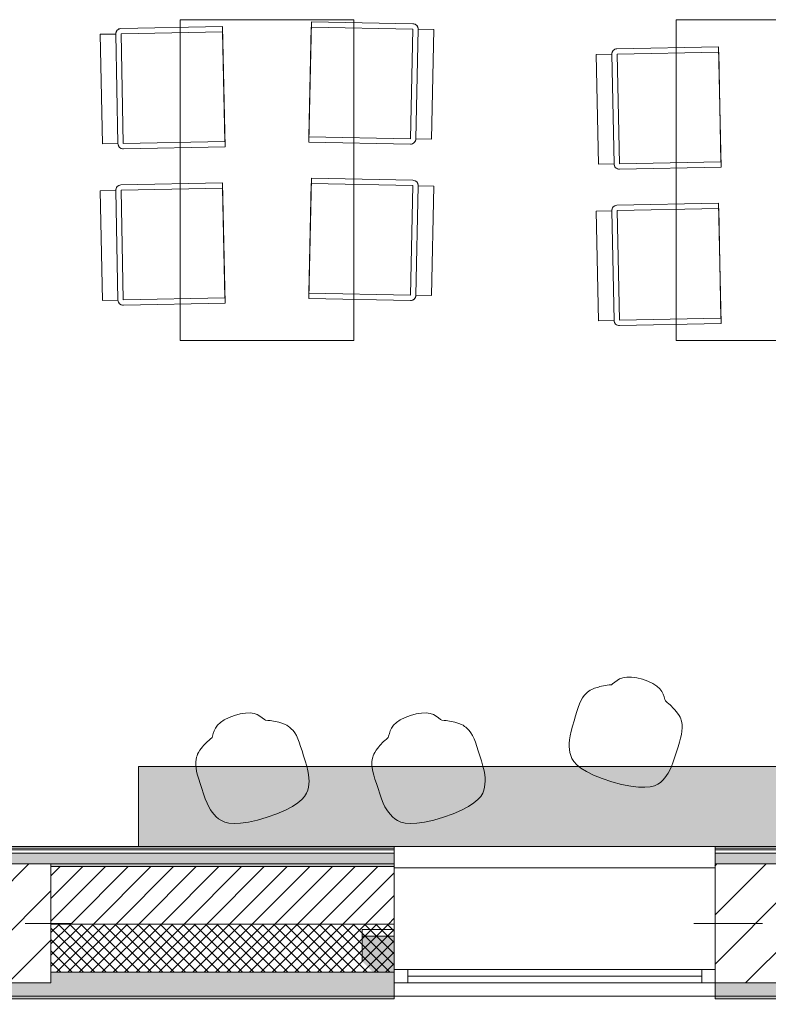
# Model space of a CAD drawing. Header units: millimetres. Extents: x -28277 to 305935, y -19284 to 4746.
# Tile 166 of 256: x 162797 to 165596, y -1719 to 1964. Entities that reach past the tile are written whole.
import ezdxf

# ---------------------------------------------------------------- set-up
doc = ezdxf.new("R2010")
doc.units = ezdxf.units.MM
doc.header["$MEASUREMENT"] = 0
doc.linetypes.add('Wipeout_Contour', pattern=[1000, 0, -1000])
for name, color, linetype in [('10_ESTR_Pilars', 7, 'Continuous'), ('12_FAÇ_Façana', 7, 'Continuous'), ('Nuevo_08_E_Envans secs', 7, 'Continuous'), ('Nuevo_09_EI_Mobiliari general', 7, 'Continuous'), ('Ventanas Archicad', 7, 'Continuous')]:
    doc.layers.add(name, color=color, linetype=linetype)
for name, color, linetype, lineweight in [('10_ESTR_Pilars_Pluma_Nº__20', 1, 'Continuous', 5), ('10_ESTR_Pilars_Pluma_Nº__28', 7, 'Continuous', 20), ('10_ESTR_Pilars_Pluma_Nº__42', 8, 'Continuous', 25), ('12_FAÇ_Façana_Pluma_Nº__2', 8, 'Continuous', 5), ('12_FAÇ_Façana_Pluma_Nº__7', 7, 'Continuous', 5), ('Nuevo_08_E_Envans secs_Pluma_Nº__1', 7, 'Continuous', 5), ('Nuevo_09_EI_Mobiliari general_Pluma_Nº__1', 7, 'Continuous', 5), ('Ventanas Archicad_Pluma_Nº__7', 7, 'Continuous', 5)]:
    doc.layers.add(name, color=color, linetype=linetype, lineweight=lineweight)
for name, color, linetype, lineweight, true_color in [('12_FAÇ_Façana_Pluma_Nº__102', 7, 'Continuous', 5, 0xcccccc), ('12_FAÇ_Façana_Pluma_Nº__174', 7, 'Continuous', 13, 0xe4ad2c), ('12_FAÇ_Façana_Pluma_Nº__176', 7, 'Continuous', 15, 0x93a0c6), ('12_FAÇ_Façana_Pluma_Nº__43', 7, 'Continuous', 5, 0xa4a4a6), ('Nuevo_08_E_Envans secs_Pluma_Nº__102', 7, 'Continuous', 5, 0xcccccc), ('Nuevo_08_E_Envans secs_Pluma_Nº__171', 171, 'Continuous', 13, 0xaaaaff), ('Nuevo_08_E_Envans secs_Pluma_Nº__177', 7, 'Continuous', 15, 0xf7e046), ('Ventanas Archicad_Pluma_Nº__23', 7, 'Continuous', 5, 0xa4a4a6), ('Ventanas Archicad_Pluma_Nº__3', 7, 'Continuous', 5, 0xa4a4a4), ('Ventanas Archicad_Pluma_Nº__43', 7, 'Continuous', 5, 0xa4a4a6)]:
    doc.layers.add(name, color=color, linetype=linetype, lineweight=lineweight, true_color=true_color)
pattern_1 = [(45, (184431.643, 0), (-21.213203, 21.213203), []), (135, (184431.643, 0), (21.213203, 21.213203), [])]
pattern_2 = [(45, (184431.643, 0), (-42.4264, 42.4264), [])]
pattern_3 = [(0, (184431.64, 0), (0, 150), [0, -150])]
pattern_4 = [(45, (184431.64, 0), (-367.696, 367.696), [390, -130]), (45, (184431.64, 367.7), (-367.696, 367.696), [390, -130])]
pattern_5 = [(45, (184431.64, 0), (-91.9239, 91.9239), [])]

# ---------------------------------------------------------------- blocks, each defined once
blk = doc.blocks.new('Muro_47_7', base_point=(165397.7, -1194))
at = {"layer": '12_FAÇ_Façana_Pluma_Nº__102', "linetype": 'Continuous', "lineweight": 0, "true_color": 0xe5e5e5}
for points in [[(165397.7, -1689), (166295.2, -1689), (166295.2, -1599), (165910.5, -1599), (165910.5, -1639), (165397.7, -1639)], [(165397.7, -1699), (166295.2, -1699), (166295.2, -1689), (165397.7, -1689)]]:
    blk.add_hatch(color=254, dxfattribs=at).paths.add_polyline_path(points)
at = {"layer": '12_FAÇ_Façana_Pluma_Nº__174', "linetype": 'Continuous', "lineweight": 13, "true_color": 0xe4ad2c}
h = blk.add_hatch(dxfattribs=at)
h.set_pattern_fill('SATE_Aislamiento_0007', color=42, style=0, pattern_type=2)
h.set_pattern_definition(pattern_1)
h.paths.add_polyline_path([(166295.2, -1419), (165910.5, -1419), (165910.5, -1599), (166295.2, -1599)])
at = {"layer": '12_FAÇ_Façana_Pluma_Nº__176', "linetype": 'Continuous', "lineweight": 0, "true_color": 0x495063}
blk.add_hatch(color=251, dxfattribs=at).paths.add_polyline_path([(165910.5, -1194), (165910.5, -1204), (166295.2, -1204), (166295.2, -1194)])
at = {"layer": '12_FAÇ_Façana_Pluma_Nº__2', "linetype": 'Continuous', "lineweight": 5}
h = blk.add_hatch(dxfattribs=at)
h.set_pattern_fill('Ceramic_0007', color=8, style=0, pattern_type=2)
h.set_pattern_definition(pattern_2)
h.paths.add_polyline_path([(166295.2, -1204), (165910.5, -1204), (165910.5, -1419), (166295.2, -1419)])
at = {"layer": '12_FAÇ_Façana_Pluma_Nº__7', "color": 7, "linetype": 'Continuous', "lineweight": 5}
for p, q in [((166295.2, -1204), (165910.5, -1204)), ((165910.5, -1419), (166295.2, -1419)), ((165910.5, -1599), (166295.2, -1599)), ((165397.7, -1689), (166295.2, -1689))]:
    blk.add_line(p, q, dxfattribs=at)
at = {"layer": '12_FAÇ_Façana_Pluma_Nº__7', "color": 7, "linetype": 'Continuous', "lineweight": 5, "flags": 128}
for points in [[(166295.2, -1194), (165910.5, -1194)], [(166295.2, -1424), (166295.2, -1419)], [(166295.2, -1599), (166295.2, -1544)], [(165397.7, -1639), (165397.7, -1699)], [(166295.2, -1699), (166295.2, -1664)], [(165397.7, -1699), (166295.2, -1699)]]:
    blk.add_lwpolyline(points, dxfattribs=at)
blk = doc.blocks.new('Muro_48_7', base_point=(160265.2, -1194))
at = {"layer": '12_FAÇ_Façana_Pluma_Nº__102', "linetype": 'Continuous', "lineweight": 0, "true_color": 0xe5e5e5}
for points in [[(162560.5, -1599), (161393.2, -1599), (161393.2, -1689), (164197.7, -1689), (164197.7, -1599), (162913.5, -1599), (162913.5, -1639), (162560.5, -1639)], [(160265.2, -1699), (164197.7, -1699), (164197.7, -1689), (160265.2, -1689)]]:
    blk.add_hatch(color=254, dxfattribs=at).paths.add_polyline_path(points)
at = {"layer": '12_FAÇ_Façana_Pluma_Nº__174', "linetype": 'Continuous', "lineweight": 13, "true_color": 0xe4ad2c}
h = blk.add_hatch(dxfattribs=at)
h.set_pattern_fill('SATE_Aislamiento_0007', color=42, style=0, pattern_type=2)
h.set_pattern_definition(pattern_1)
h.paths.add_polyline_path([(162913.5, -1599), (164197.7, -1599), (164197.7, -1419), (162913.5, -1419)])
at = {"layer": '12_FAÇ_Façana_Pluma_Nº__176', "linetype": 'Continuous', "lineweight": 0, "true_color": 0x495063}
blk.add_hatch(color=251, dxfattribs=at).paths.add_polyline_path([(162913.5, -1194), (162913.5, -1204), (164197.7, -1204), (164197.7, -1194)])
at = {"layer": '12_FAÇ_Façana_Pluma_Nº__2', "linetype": 'Continuous', "lineweight": 5}
h = blk.add_hatch(dxfattribs=at)
h.set_pattern_fill('Ceramic_0007', color=8, style=0, pattern_type=2)
h.set_pattern_definition(pattern_2)
h.paths.add_polyline_path([(162913.5, -1419), (164197.7, -1419), (164197.7, -1204), (162913.5, -1204)])
at = {"layer": '12_FAÇ_Façana_Pluma_Nº__7', "color": 7, "linetype": 'Continuous', "lineweight": 5}
for p, q in [((164197.7, -1204), (162913.5, -1204)), ((162913.5, -1419), (164197.7, -1419)), ((162913.5, -1599), (164197.7, -1599)), ((161393.2, -1689), (164197.7, -1689))]:
    blk.add_line(p, q, dxfattribs=at)
at = {"layer": '12_FAÇ_Façana_Pluma_Nº__7', "color": 7, "linetype": 'Continuous', "lineweight": 5, "flags": 128}
for points in [[(164197.7, -1194), (162913.5, -1194)], [(164197.7, -1699), (164197.7, -1194)], [(160265.2, -1699), (164197.7, -1699)]]:
    blk.add_lwpolyline(points, dxfattribs=at)
blk = doc.blocks.new('Ventana Vertical Multi-Faja 27')
at = {"layer": 'Ventanas Archicad_Pluma_Nº__23', "color": 253, "linetype": 'Continuous', "lineweight": 5, "true_color": 0xa4a4a6}
for p, q in [((-600, 0), (-550, 0)), ((-550, 0), (-550, -50)), ((550, -50), (550, 0)), ((550, 0), (600, 0)), ((-550, -50), (-600, -50)), ((600, -50), (550, -50))]:
    blk.add_line(p, q, dxfattribs=at)
at = {"layer": 'Ventanas Archicad_Pluma_Nº__3', "color": 253, "linetype": 'Continuous', "lineweight": 5, "true_color": 0xa4a4a4}
for p, q in [((-600, 50), (600, 50)), ((-550, 0), (550, 0)), ((-550, -25), (550, -25)), ((550, -50), (-550, -50)), ((-600, -430), (600, -430))]:
    blk.add_line(p, q, dxfattribs=at)
at = {"layer": 'Ventanas Archicad_Pluma_Nº__43', "color": 253, "linetype": 'Continuous', "lineweight": 5, "true_color": 0xa4a4a6}
for p, q in [((-600, -200), (-600, -175)), ((600, -200), (600, -175))]:
    blk.add_line(p, q, dxfattribs=at)
at = {"layer": 'Ventanas Archicad_Pluma_Nº__7', "color": 7, "linetype": 'Continuous', "lineweight": 5}
for p, q in [((-600, 50), (-600, 40)), ((-600, 40), (-600, 0)), ((-600, 40), (-600, 0)), ((600, 50), (600, 40)), ((600, 40), (600, 0)), ((600, 40), (600, 0)), ((-600, 0), (-600, -50)), ((-600, 0), (-600, -50)), ((-600, 0), (-600, -50)), ((-600, 0), (-600, -50)), ((600, 0), (600, -50)), ((600, 0), (600, -50)), ((600, 0), (600, -50)), ((600, 0), (600, -50)), ((-600, -50), (-600, -80)), ((-600, -50), (-600, -80)), ((600, -50), (600, -80)), ((600, -50), (600, -80)), ((-600, -80), (-600, -175)), ((-600, -80), (-600, -175)), ((600, -80), (600, -175)), ((600, -80), (600, -175)), ((-600, -200), (-600, -420)), ((600, -200), (600, -420)), ((-600, -420), (-600, -430)), ((600, -420), (600, -430))]:
    blk.add_line(p, q, dxfattribs=at)
blk = doc.blocks.new('Muro_50_7', base_point=(164197.7, -1209))
at = {"layer": '12_FAÇ_Façana', "linetype": 'Continuous', "lineweight": 0, "true_color": 0x000000}
h = blk.add_hatch(dxfattribs=at)
h.set_pattern_fill('Yeso_0007', color=18, style=0, pattern_type=2)
h.set_pattern_definition(pattern_3)
h.paths.add_polyline_path([(164197.7, -1439), (164077.7, -1439), (164077.7, -1464), (164197.7, -1464)])
h = blk.add_hatch(dxfattribs=at)
h.set_pattern_fill('Yeso_0007', color=18, style=0, pattern_type=2)
h.set_pattern_definition(pattern_3)
h.paths.add_polyline_path([(165397.7, -1439), (165397.7, -1464), (165517.7, -1464), (165517.7, -1439)])
at = {"layer": '12_FAÇ_Façana_Pluma_Nº__102', "linetype": 'Continuous', "lineweight": 0, "true_color": 0xe5e5e5}
for points in [[(164077.7, -1559), (164197.7, -1679), (164197.7, -1464), (164077.7, -1464)], [(165517.7, -1559), (165517.7, -1464), (165397.7, -1464), (165397.7, -1679)]]:
    blk.add_hatch(color=254, dxfattribs=at).paths.add_polyline_path(points)
at = {"layer": '12_FAÇ_Façana_Pluma_Nº__43', "color": 253, "linetype": 'Continuous', "lineweight": 5, "true_color": 0xa4a4a6}
for p, q in [((164077.7, -1439), (164197.7, -1439)), ((164077.7, -1464), (164077.7, -1439)), ((164197.7, -1464), (164077.7, -1464)), ((164197.7, -1439), (164197.7, -1464)), ((165397.7, -1439), (165397.7, -1464)), ((165517.7, -1439), (165397.7, -1439)), ((165397.7, -1464), (165517.7, -1464)), ((165517.7, -1464), (165517.7, -1439))]:
    blk.add_line(p, q, dxfattribs=at)
at = {"layer": '12_FAÇ_Façana_Pluma_Nº__7', "color": 7, "linetype": 'Continuous', "lineweight": 5}
for p, q in [((164197.7, -1219), (164197.7, -1209)), ((165397.7, -1219), (165397.7, -1209)), ((164197.7, -1439), (164197.7, -1219)), ((165397.7, -1439), (165397.7, -1219)), ((164077.7, -1559), (164077.7, -1464)), ((164197.7, -1559), (164197.7, -1464)), ((164197.7, -1559), (164197.7, -1464)), ((165397.7, -1559), (165397.7, -1464)), ((165397.7, -1559), (165397.7, -1464)), ((165517.7, -1559), (165517.7, -1464)), ((164197.7, -1589), (164197.7, -1559)), ((164197.7, -1589), (164197.7, -1559)), ((165397.7, -1589), (165397.7, -1559)), ((165397.7, -1589), (165397.7, -1559)), ((164197.7, -1639), (164197.7, -1589)), ((164197.7, -1639), (164197.7, -1589)), ((165397.7, -1639), (165397.7, -1589)), ((165397.7, -1639), (165397.7, -1589)), ((164197.7, -1679), (164197.7, -1639)), ((164197.7, -1679), (164197.7, -1639)), ((165397.7, -1679), (165397.7, -1639)), ((165397.7, -1679), (165397.7, -1639)), ((164197.7, -1689), (164197.7, -1679)), ((165397.7, -1689), (165397.7, -1679))]:
    blk.add_line(p, q, dxfattribs=at)
at = {"layer": 'Ventanas Archicad', "color": 253, "linetype": 'Continuous', "lineweight": 5, "true_color": 0xa4a4a6, "zscale": 1000, "rotation": 180}
blk.add_blockref('Ventana Vertical Multi-Faja 27', (164797.7, -1639), dxfattribs=at)
blk = doc.blocks.new('*X449', base_point=(184431.6, 0))
at = {"layer": 'Nuevo_08_E_Envans secs_Pluma_Nº__102', "linetype": 'Continuous', "lineweight": 5, "true_color": 0xcccccc}
blk.add_hatch(color=254, dxfattribs=at).paths.add_polyline_path([(164197.7, -1154), (161468.2, -1154), (161468.2, -1194), (164197.7, -1194)])
blk = doc.blocks.new('Muro_134_7', base_point=(164197.7, -1194))
at = {"layer": 'Nuevo_08_E_Envans secs_Pluma_Nº__1', "color": 7, "linetype": 'Continuous', "lineweight": 5, "flags": 128}
for points in [[(161468.2, -1194), (162560.5, -1194)], [(162913.5, -1194), (164197.7, -1194)]]:
    blk.add_lwpolyline(points, dxfattribs=at)
at = {"color": 254, "linetype": 'Wipeout_Contour', "lineweight": 0, "ltscale": 651347.614359}
blk.add_wipeout([(164197.7, -1129), (161468.2, -1129), (161468.2, -1135), (164197.7, -1135)], dxfattribs=at).dxf.layer = 'Nuevo_08_E_Envans secs'
at = {"layer": 'Nuevo_08_E_Envans secs_Pluma_Nº__171', "linetype": 'Continuous', "lineweight": 13, "true_color": 0xaaaaff}
h = blk.add_hatch(dxfattribs=at)
h.set_pattern_fill('Panellat_HPL_0007', color=161, style=0, pattern_type=2)
h.set_pattern_definition(pattern_4)
h.paths.add_polyline_path([(164197.7, -1129), (161468.2, -1129), (161468.2, -1135), (164197.7, -1135)])
at = {"color": 254, "linetype": 'Wipeout_Contour', "lineweight": 0, "ltscale": 651348.048749}
blk.add_wipeout([(164197.7, -1141), (161468.2, -1141), (161468.2, -1154), (164197.7, -1154)], dxfattribs=at).dxf.layer = 'Nuevo_08_E_Envans secs'
at = {"layer": 'Nuevo_08_E_Envans secs_Pluma_Nº__177', "linetype": 'Continuous', "lineweight": 15, "true_color": 0xf7e046}
h = blk.add_hatch(dxfattribs=at)
h.set_pattern_fill('Panellat_HPL_0007', color=53, style=0, pattern_type=2)
h.set_pattern_definition(pattern_4)
h.paths.add_polyline_path([(164197.7, -1141), (161468.2, -1141), (161468.2, -1154), (164197.7, -1154)])
at = {"layer": 'Nuevo_08_E_Envans secs_Pluma_Nº__1', "color": 7, "linetype": 'Continuous', "lineweight": 5}
for p, q in [((164197.7, -1135), (161468.2, -1135)), ((164197.7, -1141), (161468.2, -1141)), ((164197.7, -1154), (161468.2, -1154))]:
    blk.add_line(p, q, dxfattribs=at)
at = {"layer": 'Nuevo_08_E_Envans secs_Pluma_Nº__1', "color": 7, "linetype": 'Continuous', "lineweight": 5, "flags": 128}
for points in [[(164197.7, -1129), (161468.2, -1129)], [(164197.7, -1129), (164197.7, -1135)], [(164197.7, -1135), (164197.7, -1141)], [(164197.7, -1141), (164197.7, -1154)], [(164197.7, -1154), (164197.7, -1194)]]:
    blk.add_lwpolyline(points, dxfattribs=at)
at = {"layer": 'Nuevo_08_E_Envans secs', "color": 7, "lineweight": 20}
blk.add_blockref('*X449', (184431.6, 0), dxfattribs=at)
blk = doc.blocks.new('*X451', base_point=(184431.6, 0))
at = {"layer": 'Nuevo_08_E_Envans secs_Pluma_Nº__102', "linetype": 'Continuous', "lineweight": 5, "true_color": 0xcccccc}
blk.add_hatch(color=254, dxfattribs=at).paths.add_polyline_path([(166295.2, -1154), (165397.7, -1154), (165397.7, -1194), (166295.2, -1194)])
blk = doc.blocks.new('Muro_135_7', base_point=(166295.2, -1194))
at = {"layer": 'Nuevo_08_E_Envans secs_Pluma_Nº__1', "color": 7, "linetype": 'Continuous', "lineweight": 5, "flags": 128}
blk.add_lwpolyline([(165910.5, -1194), (166295.2, -1194)], dxfattribs=at)
at = {"color": 254, "linetype": 'Wipeout_Contour', "lineweight": 0, "ltscale": 663401.300405}
blk.add_wipeout([(166295.2, -1129), (165397.7, -1129), (165397.7, -1135), (166295.2, -1135)], dxfattribs=at).dxf.layer = 'Nuevo_08_E_Envans secs'
at = {"layer": 'Nuevo_08_E_Envans secs_Pluma_Nº__171', "linetype": 'Continuous', "lineweight": 13, "true_color": 0xaaaaff}
h = blk.add_hatch(dxfattribs=at)
h.set_pattern_fill('Panellat_HPL_0007', color=161, style=0, pattern_type=2)
h.set_pattern_definition(pattern_4)
h.paths.add_polyline_path([(166295.2, -1129), (165397.7, -1129), (165397.7, -1135), (166295.2, -1135)])
at = {"color": 254, "linetype": 'Wipeout_Contour', "lineweight": 0, "ltscale": 663401.726875}
blk.add_wipeout([(166295.2, -1141), (165397.7, -1141), (165397.7, -1154), (166295.2, -1154)], dxfattribs=at).dxf.layer = 'Nuevo_08_E_Envans secs'
at = {"layer": 'Nuevo_08_E_Envans secs_Pluma_Nº__177', "linetype": 'Continuous', "lineweight": 15, "true_color": 0xf7e046}
h = blk.add_hatch(dxfattribs=at)
h.set_pattern_fill('Panellat_HPL_0007', color=53, style=0, pattern_type=2)
h.set_pattern_definition(pattern_4)
h.paths.add_polyline_path([(166295.2, -1141), (165397.7, -1141), (165397.7, -1154), (166295.2, -1154)])
at = {"layer": 'Nuevo_08_E_Envans secs_Pluma_Nº__1', "color": 7, "linetype": 'Continuous', "lineweight": 5}
for p, q in [((166295.2, -1135), (165397.7, -1135)), ((166295.2, -1141), (165397.7, -1141)), ((166295.2, -1154), (165397.7, -1154))]:
    blk.add_line(p, q, dxfattribs=at)
at = {"layer": 'Nuevo_08_E_Envans secs_Pluma_Nº__1', "color": 7, "linetype": 'Continuous', "lineweight": 5, "flags": 128}
for points in [[(166295.2, -1129), (165397.7, -1129)], [(165397.7, -1129), (165397.7, -1135)], [(165397.7, -1135), (165397.7, -1141)], [(165397.7, -1141), (165397.7, -1154)], [(165397.7, -1154), (165397.7, -1194)]]:
    blk.add_lwpolyline(points, dxfattribs=at)
at = {"layer": 'Nuevo_08_E_Envans secs', "color": 7, "lineweight": 20}
blk.add_blockref('*X451', (184431.6, 0), dxfattribs=at)
blk = doc.blocks.new('*X699', base_point=(184431.6, 0))
at = {"layer": 'Nuevo_08_E_Envans secs_Pluma_Nº__102', "linetype": 'Continuous', "lineweight": 5, "true_color": 0xcccccc}
blk.add_hatch(color=254, dxfattribs=at).paths.add_polyline_path([(161443.2, -1194), (164197.7, -1194), (164197.7, -1154), (161443.2, -1154)])
blk = doc.blocks.new('Muro_192_7', base_point=(160265.2, -1129))
at = {"layer": 'Nuevo_08_E_Envans secs_Pluma_Nº__1', "color": 7, "linetype": 'Continuous', "lineweight": 5, "flags": 128}
blk.add_lwpolyline([(162913.5, -1194), (164197.7, -1194)], dxfattribs=at)
at = {"color": 254, "linetype": 'Wipeout_Contour', "lineweight": 0, "ltscale": 651347.614359}
blk.add_wipeout([(161468.2, -1135), (164197.7, -1135), (164197.7, -1129), (161468.2, -1129)], dxfattribs=at).dxf.layer = 'Nuevo_08_E_Envans secs'
at = {"layer": 'Nuevo_08_E_Envans secs_Pluma_Nº__171', "linetype": 'Continuous', "lineweight": 13, "true_color": 0xaaaaff}
h = blk.add_hatch(dxfattribs=at)
h.set_pattern_fill('Panellat_HPL_0007', color=161, style=0, pattern_type=2)
h.set_pattern_definition(pattern_4)
h.paths.add_polyline_path([(161468.2, -1135), (164197.7, -1135), (164197.7, -1129), (161468.2, -1129)])
at = {"color": 254, "linetype": 'Wipeout_Contour', "lineweight": 0, "ltscale": 651324.049356}
blk.add_wipeout([(161456.2, -1154), (164197.7, -1154), (164197.7, -1141), (161456.2, -1141)], dxfattribs=at).dxf.layer = 'Nuevo_08_E_Envans secs'
at = {"layer": 'Nuevo_08_E_Envans secs_Pluma_Nº__177', "linetype": 'Continuous', "lineweight": 15, "true_color": 0xf7e046}
h = blk.add_hatch(dxfattribs=at)
h.set_pattern_fill('Panellat_HPL_0007', color=53, style=0, pattern_type=2)
h.set_pattern_definition(pattern_4)
h.paths.add_polyline_path([(161456.2, -1154), (164197.7, -1154), (164197.7, -1141), (161456.2, -1141)])
at = {"layer": 'Nuevo_08_E_Envans secs_Pluma_Nº__1', "color": 7, "linetype": 'Continuous', "lineweight": 5}
for p, q in [((164197.7, -1141), (161456.2, -1141)), ((164197.7, -1135), (161462.2, -1135)), ((164197.7, -1154), (161443.2, -1154))]:
    blk.add_line(p, q, dxfattribs=at)
at = {"layer": 'Nuevo_08_E_Envans secs_Pluma_Nº__1', "color": 7, "linetype": 'Continuous', "lineweight": 5, "flags": 128}
for points in [[(164197.7, -1129), (161468.2, -1129)], [(164197.7, -1129), (164197.7, -1135)], [(164197.7, -1135), (164197.7, -1141)], [(164197.7, -1141), (164197.7, -1154)], [(164197.7, -1154), (164197.7, -1194)]]:
    blk.add_lwpolyline(points, dxfattribs=at)
at = {"layer": 'Nuevo_08_E_Envans secs', "color": 7, "lineweight": 20}
blk.add_blockref('*X699', (184431.6, 0), dxfattribs=at)
blk = doc.blocks.new('*X705', base_point=(184431.6, 0))
at = {"layer": 'Nuevo_08_E_Envans secs_Pluma_Nº__102', "linetype": 'Continuous', "lineweight": 5, "true_color": 0xcccccc}
blk.add_hatch(color=254, dxfattribs=at).paths.add_polyline_path([(166295.2, -1154), (165397.7, -1154), (165397.7, -1194), (166295.2, -1194)])
blk = doc.blocks.new('Muro_194_7', base_point=(165397.7, -1129))
at = {"layer": 'Nuevo_08_E_Envans secs_Pluma_Nº__1', "color": 7, "linetype": 'Continuous', "lineweight": 5, "flags": 128}
blk.add_lwpolyline([(165910.5, -1194), (166295.2, -1194)], dxfattribs=at)
at = {"color": 254, "linetype": 'Wipeout_Contour', "lineweight": 0, "ltscale": 663401.300405}
blk.add_wipeout([(166295.2, -1129), (165397.7, -1129), (165397.7, -1135), (166295.2, -1135)], dxfattribs=at).dxf.layer = 'Nuevo_08_E_Envans secs'
at = {"layer": 'Nuevo_08_E_Envans secs_Pluma_Nº__171', "linetype": 'Continuous', "lineweight": 13, "true_color": 0xaaaaff}
h = blk.add_hatch(dxfattribs=at)
h.set_pattern_fill('Panellat_HPL_0007', color=161, style=0, pattern_type=2)
h.set_pattern_definition(pattern_4)
h.paths.add_polyline_path([(166295.2, -1129), (165397.7, -1129), (165397.7, -1135), (166295.2, -1135)])
at = {"color": 254, "linetype": 'Wipeout_Contour', "lineweight": 0, "ltscale": 663401.726875}
blk.add_wipeout([(166295.2, -1141), (165397.7, -1141), (165397.7, -1154), (166295.2, -1154)], dxfattribs=at).dxf.layer = 'Nuevo_08_E_Envans secs'
at = {"layer": 'Nuevo_08_E_Envans secs_Pluma_Nº__177', "linetype": 'Continuous', "lineweight": 15, "true_color": 0xf7e046}
h = blk.add_hatch(dxfattribs=at)
h.set_pattern_fill('Panellat_HPL_0007', color=53, style=0, pattern_type=2)
h.set_pattern_definition(pattern_4)
h.paths.add_polyline_path([(166295.2, -1141), (165397.7, -1141), (165397.7, -1154), (166295.2, -1154)])
at = {"layer": 'Nuevo_08_E_Envans secs_Pluma_Nº__1', "color": 7, "linetype": 'Continuous', "lineweight": 5}
for p, q in [((166295.2, -1135), (165397.7, -1135)), ((166295.2, -1141), (165397.7, -1141)), ((166295.2, -1154), (165397.7, -1154))]:
    blk.add_line(p, q, dxfattribs=at)
at = {"layer": 'Nuevo_08_E_Envans secs_Pluma_Nº__1', "color": 7, "linetype": 'Continuous', "lineweight": 5, "flags": 128}
for points in [[(166295.2, -1129), (165397.7, -1129)], [(165397.7, -1129), (165397.7, -1135)], [(165397.7, -1135), (165397.7, -1141)], [(165397.7, -1141), (165397.7, -1154)], [(166295.2, -1129), (166295.2, -1135)], [(166295.2, -1135), (166295.2, -1141)], [(166295.2, -1141), (166295.2, -1154)], [(165397.7, -1154), (165397.7, -1194)], [(166295.2, -1154), (166295.2, -1194)]]:
    blk.add_lwpolyline(points, dxfattribs=at)
at = {"layer": 'Nuevo_08_E_Envans secs', "color": 7, "lineweight": 20}
blk.add_blockref('*X705', (184431.6, 0), dxfattribs=at)
blk = doc.blocks.new('Pilar_7_7', base_point=(162737, -1416.5))
at = {"color": 254, "linetype": 'Wipeout_Contour', "lineweight": 0, "ltscale": 650973.357257}
blk.add_wipeout([(162560.5, -1639), (162913.5, -1639), (162913.5, -1194), (162560.5, -1194)], dxfattribs=at).dxf.layer = '10_ESTR_Pilars'
at = {"layer": '10_ESTR_Pilars_Pluma_Nº__42', "linetype": 'Continuous', "lineweight": 25}
h = blk.add_hatch(dxfattribs=at)
h.set_pattern_fill('00_GCT_trama_45º_e1_400__03', color=8, style=0, pattern_type=2)
h.set_pattern_definition(pattern_5)
h.paths.add_polyline_path([(162560.5, -1639), (162913.5, -1639), (162913.5, -1194), (162560.5, -1194)])
at = {"layer": '10_ESTR_Pilars_Pluma_Nº__20', "color": 1, "linetype": 'Continuous', "lineweight": 5}
for p, q in [((162737, -1336.5), (162737, -1114)), ((162657, -1416.5), (162480.5, -1416.5)), ((162817, -1416.5), (162993.5, -1416.5)), ((162737, -1496.5), (162737, -1719))]:
    blk.add_line(p, q, dxfattribs=at)
blk.add_point((162737, -1416.5), dxfattribs=at)
at = {"layer": '10_ESTR_Pilars_Pluma_Nº__28', "color": 7, "linetype": 'Continuous', "lineweight": 20, "flags": 128}
blk.add_lwpolyline([(162560.5, -1639), (162913.5, -1639), (162913.5, -1194), (162560.5, -1194)], close=True, dxfattribs=at)
blk = doc.blocks.new('Pilar_8_7', base_point=(165654.1, -1416.5))
at = {"color": 254, "linetype": 'Wipeout_Contour', "lineweight": 0, "ltscale": 662641.31387}
blk.add_wipeout([(165397.7, -1639), (165910.5, -1639), (165910.5, -1194), (165397.7, -1194)], dxfattribs=at).dxf.layer = '10_ESTR_Pilars'
at = {"layer": '10_ESTR_Pilars_Pluma_Nº__42', "linetype": 'Continuous', "lineweight": 25}
h = blk.add_hatch(dxfattribs=at)
h.set_pattern_fill('00_GCT_trama_45º_e1_400__03', color=8, style=0, pattern_type=2)
h.set_pattern_definition(pattern_5)
h.paths.add_polyline_path([(165397.7, -1639), (165910.5, -1639), (165910.5, -1194), (165397.7, -1194)])
at = {"layer": '10_ESTR_Pilars_Pluma_Nº__20', "color": 1, "linetype": 'Continuous', "lineweight": 5}
for p, q in [((165654.1, -1336.5), (165654.1, -1114)), ((165574.1, -1416.5), (165317.7, -1416.5)), ((165734.1, -1416.5), (165990.5, -1416.5)), ((165654.1, -1496.5), (165654.1, -1719))]:
    blk.add_line(p, q, dxfattribs=at)
blk.add_point((165654.1, -1416.5), dxfattribs=at)
at = {"layer": '10_ESTR_Pilars_Pluma_Nº__28', "color": 7, "linetype": 'Continuous', "lineweight": 20, "flags": 128}
blk.add_lwpolyline([(165397.7, -1639), (165910.5, -1639), (165910.5, -1194), (165397.7, -1194)], close=True, dxfattribs=at)
blk = doc.blocks.new('Silla 04 27')
at = {"layer": 'Nuevo_09_EI_Mobiliari general_Pluma_Nº__1', "color": 7, "linetype": 'Continuous', "lineweight": 5}
for p, q in [((20, 458.2), (430, 458.2)), ((20, 400), (20, 458.2)), ((430, 400), (430, 458.2)), ((0, 380), (0, 0)), ((20, 400), (430, 400)), ((20, 380), (430, 380)), ((20, 380), (20, 0)), ((430, 380), (430, 0)), ((450, 380), (450, 0)), ((0, 0), (450, 0)), ((20, 0), (430, 0))]:
    blk.add_line(p, q, dxfattribs=at)
at = {"layer": 'Nuevo_09_EI_Mobiliari general_Pluma_Nº__1', "color": 7, "linetype": 'Continuous', "lineweight": 5, "flags": 128}
blk.add_lwpolyline([(0, 0), (450, 0), (450, 380, 0.414214), (430, 400), (430, 458.2), (20, 458.2), (20, 400, 0.414214), (0, 380)], format="xyb", close=True, dxfattribs=at)
at = {"layer": 'Nuevo_09_EI_Mobiliari general_Pluma_Nº__1', "color": 7, "linetype": 'Continuous', "lineweight": 5}
for centre, start, end in [((20, 380), 90, 180), ((430, 380), 0, 90)]:
    blk.add_arc(centre, 20, start, end, dxfattribs=at)
blk = doc.blocks.new('Silla 04 27_2')
at = {"layer": 'Nuevo_09_EI_Mobiliari general_Pluma_Nº__1', "color": 7, "linetype": 'Continuous', "lineweight": 5}
for p, q in [((20, 458.2), (430, 458.2)), ((20, 400), (20, 458.2)), ((430, 400), (430, 458.2)), ((0, 380), (0, 0)), ((20, 400), (430, 400)), ((20, 380), (430, 380)), ((20, 380), (20, 0)), ((430, 380), (430, 0)), ((450, 380), (450, 0)), ((0, 0), (450, 0)), ((20, 0), (430, 0))]:
    blk.add_line(p, q, dxfattribs=at)
at = {"layer": 'Nuevo_09_EI_Mobiliari general_Pluma_Nº__1', "color": 7, "linetype": 'Continuous', "lineweight": 5, "flags": 128}
blk.add_lwpolyline([(0, 0), (450, 0), (450, 380, 0.414214), (430, 400), (430, 458.2), (20, 458.2), (20, 400, 0.414214), (0, 380)], format="xyb", close=True, dxfattribs=at)
at = {"layer": 'Nuevo_09_EI_Mobiliari general_Pluma_Nº__1', "color": 7, "linetype": 'Continuous', "lineweight": 5}
for centre, start, end in [((20, 380), 90, 180), ((430, 380), 0, 90)]:
    blk.add_arc(centre, 20, start, end, dxfattribs=at)
blk = doc.blocks.new('Silla Composite 03 27')
at = {"layer": 'Nuevo_09_EI_Mobiliari general_Pluma_Nº__1', "color": 7, "linetype": 'Continuous', "lineweight": 5, "flags": 128}
blk.add_lwpolyline([(0.2, 156.8), (0.8, 137.1), (1.9, 119.2), (3.9, 104.3), (6.6, 91.7), (10, 80.6), (14.1, 70.3), (18.8, 60), (24.8, 49.9), (32.6, 40.5), (43, 31.6), (56.8, 23.2), (74.9, 15.7), (98.2, 9.1), (127.2, 4), (162.1, 1), (200, 0), (237.9, 1), (272.8, 4), (301.8, 9.1), (325.1, 15.7), (343.2, 23.2), (357, 31.6), (367.4, 40.5), (375.2, 49.9), (381.2, 60), (385.9, 70.3), (390, 80.6), (393.4, 91.7), (396.1, 104.3), (398.1, 119.2), (399.2, 137.1), (399.8, 156.8), (400, 177.1), (400, 196.6), (400, 214.2), (399.7, 230.1), (398.8, 244.3), (397.2, 257.1), (394.5, 268.7), (391, 278.9), (386.9, 287.7), (382.5, 294.9), (379.7, 299.2), (375.3, 304.9), (370.5, 309.3), (362.6, 316.1), (349.5, 324.9), (344.3, 328.4), (326.3, 337.8), (320.5, 340.7), (313.1, 343.7), (305.3, 346.9), (302.1, 351.4), (296.3, 360.2), (289.9, 368.8), (282.1, 376.9), (271.9, 384.4), (258.5, 390.9), (241.9, 396), (221.8, 399), (200, 400), (178.2, 399), (158.1, 396), (141.5, 390.9), (128.1, 384.4), (117.9, 376.9), (110.1, 368.8), (103.7, 360.2), (97.9, 351.4), (94.7, 346.9), (86.9, 343.7), (79.5, 340.7), (73.7, 337.8), (55.7, 328.4), (50.5, 324.9), (37.4, 316.1), (29.5, 309.3), (24.7, 304.9), (20.3, 299.2), (17.5, 294.9), (13.1, 287.7), (9, 278.9), (5.5, 268.7), (2.8, 257.1), (1.2, 244.3), (0.3, 230.1), (0, 214.2), (0, 196.6), (0, 177.1)], close=True, dxfattribs=at)
blk = doc.blocks.new('Forjado_12_7', base_point=(170295.7, -1129))
at = {"layer": 'Nuevo_09_EI_Mobiliari general', "linetype": 'Continuous', "lineweight": 0, "true_color": 0xffffff}
blk.add_hatch(color=7, dxfattribs=at).paths.add_polyline_path([(170295.7, -1129), (170295.7, -829), (163241.5, -829), (163241.5, -1129)])
at = {"layer": 'Nuevo_09_EI_Mobiliari general_Pluma_Nº__1', "color": 7, "linetype": 'Continuous', "lineweight": 5, "flags": 128}
blk.add_lwpolyline([(170295.7, -1129), (170295.7, -829), (163241.5, -829), (163241.5, -1129)], close=True, dxfattribs=at)
blk = doc.blocks.new('Mesa Oficina Rect 27_2')
at = {"layer": 'Nuevo_09_EI_Mobiliari general_Pluma_Nº__1', "color": 7, "linetype": 'Continuous', "lineweight": 5, "flags": 128}
blk.add_lwpolyline([(0, 0), (1200, 0), (1200, 650), (0, 650)], close=True, dxfattribs=at)

msp = doc.modelspace()

# ---------------------------------------------------------------- block references
at = {"layer": '12_FAÇ_Façana', "color": 7, "lineweight": 20}
for name, p in [('Muro_48_7', (160265.212, -1193.976)), ('Muro_50_7', (164197.712, -1208.976)), ('Muro_47_7', (165397.712, -1193.976))]:
    msp.add_blockref(name, p, dxfattribs=at)
at = {"layer": 'Nuevo_09_EI_Mobiliari general', "color": 7, "linetype": 'Continuous', "lineweight": 5, "xscale": -1, "zscale": 1000, "rotation": 269.9999999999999}
for p in [(163396.382, 763.555), (165251.488, 763.555)]:
    msp.add_blockref('Mesa Oficina Rect 27_2', p, dxfattribs=at)
at = {"layer": 'Nuevo_09_EI_Mobiliari general_Pluma_Nº__1', "color": 7, "linetype": 'Continuous', "lineweight": 5, "xscale": -1, "zscale": 1000}
for name, p, rotation in [('Silla 04 27', (163878.22, 1505.944), 268.8247157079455), ('Silla 04 27', (163878.22, 920.877), 268.8247157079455), ('Silla Composite 03 27', (165202.335, -943.915), 343.3007557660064), ('Silla Composite 03 27', (163912.952, -958.061), 17.84592068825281), ('Silla Composite 03 27', (164571.787, -958.061), 17.84592068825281)]:
    msp.add_blockref(name, p, dxfattribs=dict(at, rotation=rotation))
at = {"layer": 'Nuevo_09_EI_Mobiliari general_Pluma_Nº__1', "color": 7, "linetype": 'Continuous', "lineweight": 5, "zscale": 1000, "rotation": 91.17528429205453}
for p in [(163564.544, 1488.316), (165419.65, 1412.316), (163564.544, 903.249), (165419.65, 827.249)]:
    msp.add_blockref('Silla 04 27_2', p, dxfattribs=at)

# ---------------------------------------------------------------- next in the draw order: block references
at = {"layer": 'Nuevo_08_E_Envans secs', "color": 7, "lineweight": 20}
for name, p in [('Muro_134_7', (164197.712, -1193.976)), ('Muro_135_7', (166295.212, -1193.976))]:
    msp.add_blockref(name, p, dxfattribs=at)

# ---------------------------------------------------------------- next in the draw order: block references
for name, p in [('Muro_192_7', (160265.212, -1128.976)), ('Muro_194_7', (165397.712, -1128.976))]:
    msp.add_blockref(name, p, dxfattribs=at)

# ---------------------------------------------------------------- next in the draw order: block references
at = {"layer": '10_ESTR_Pilars', "color": 7, "lineweight": 20}
for name, p in [('Pilar_7_7', (162737.023, -1416.475)), ('Pilar_8_7', (165654.123, -1416.476))]:
    msp.add_blockref(name, p, dxfattribs=at)

# ---------------------------------------------------------------- next in the draw order: block references
at = {"layer": 'Nuevo_09_EI_Mobiliari general', "color": 7, "linetype": 'Continuous', "lineweight": 5}
msp.add_blockref('Forjado_12_7', (170295.712, -1128.976), dxfattribs=at)

doc.saveas('drawing.dxf')
